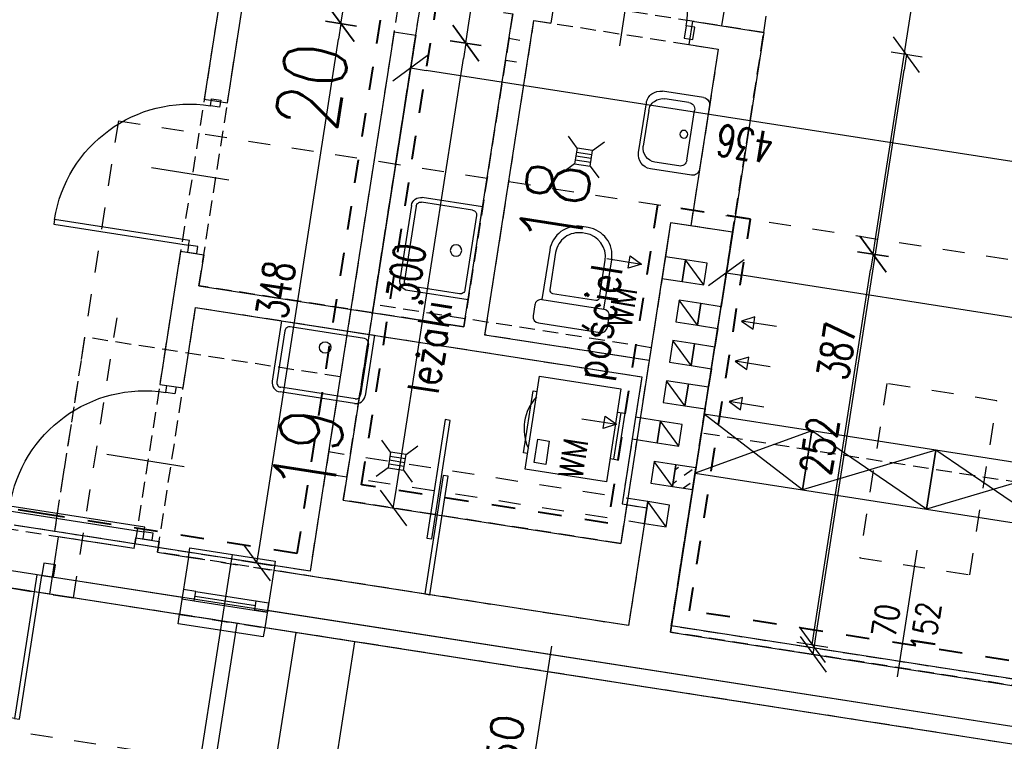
# Model space of a CAD drawing. Extents: x -38969 to 27108, y -24488 to 212598.
# Tile 195 of 256: x -7211 to -6583, y 38108 to 38568. Entities that reach past the tile are written whole.
import ezdxf
from ezdxf import colors
from ezdxf.entities.mleader import LeaderData, LeaderLine
from ezdxf.enums import TextEntityAlignment as Align
from ezdxf.math import Vec2, Vec3

# ---------------------------------------------------------------- set-up
doc = ezdxf.new("R2010")
doc.units = 0
doc.header["$LTSCALE"] = 100
doc.header["$MEASUREMENT"] = 0
for name, pattern in [('0.5_0.5', [1, 0.5, -0.5]), ('0.7_0.7', [1.4, 0.7, -0.7]), ('DASHED22', [0.15, 0.1, -0.05])]:
    doc.linetypes.add(name, pattern=pattern)
doc.layers.get('0').update_dxf_attribs({"linetype": 'CONTINUOUS'})
doc.layers.get('DEFPOINTS').update_dxf_attribs({"linetype": 'CONTINUOUS'})
for name, color, linetype in [('F_0-DIM', 6, 'CONTINUOUS'), ('F_0-MEBLE', 5, 'CONTINUOUS'), ('F_0-MUR istn', 200, 'CONTINUOUS'), ('F_0-MUW', 1, 'CONTINUOUS'), ('F_0-NR POM', 3, 'CONTINUOUS'), ('F_0-POMOCNICZA', 2, 'CONTINUOUS'), ('F_0-POW', 123, 'DASHED22'), ('F_0-STOLARKA', 6, 'CONTINUOUS'), ('F_0-STOLARKA TXT', 6, 'CONTINUOUS'), ('F_0-TXT', 123, 'CONTINUOUS'), ('F_0-WENTYLACJA', 2, 'CONTINUOUS'), ('F_1-DIM100', 6, 'CONTINUOUS'), ('F_1-HAT', 6, 'CONTINUOUS'), ('F_1-MEBLE', 5, 'CONTINUOUS'), ('F_1-MUR istn', 200, 'CONTINUOUS'), ('F_1-MUW', 1, 'CONTINUOUS'), ('F_1-POMOCNICZA', 2, 'CONTINUOUS'), ('F_1-POW', 2, 'DASHED22'), ('F_1-POW pos', 2, 'DASHED22'), ('F_1-STOLARKA TXT', 6, 'CONTINUOUS'), ('F_1-TXT', 123, 'CONTINUOUS'), ('F_1-WYKONCZENIE ŚCIANY', 140, 'CONTINUOUS'), ('t_1-TXT', 123, 'CONTINUOUS')]:
    doc.layers.add(name, color=color, linetype=linetype)
doc.styles.add('ROMANS', font='ROMANS.shx', dxfattribs={"width": 0.8})
doc.styles.get("Standard").update_dxf_attribs({"font": 'romans.shx', "width": 0.7})
doc.styles.add('TXT', font='romans.shx')
doc.dimstyles.new('DIM100', dxfattribs={"dimscale": 10, "dimtxt": 2, "dimasz": 1, "dimexe": 0, "dimexo": 0, "dimgap": 0.5, "dimtad": 1, "dimdec": 4, "dimrnd": 0.5, "dimdsep": 46, "dimtxsty": 'Standard', "dimblk1": 'TICK1', "dimblk2": 'TICK1', "dimsah": 1, "dimcen": 0, "dimse1": 1, "dimse2": 1, "dimclrd": 6, "dimclre": 6, "dimclrt": 123, "dimadec": 0, "dimazin": 0, "dimtfac": 1, "dimtdec": 4, "dimtmove": 2, "dimatfit": 3, "dimldrblk": 'TICK1', "dimfxl": 1, "dimtolj": 1, "dimarcsym": 0})

# ---------------------------------------------------------------- blocks, each defined once
blk = doc.blocks.new('TICK1')
at = {"color": 0}
for p, q in [((-1, -1), (1, 1)), ((0, -1), (0, 1)), ((0, 0), (-1, 0))]:
    blk.add_line(p, q, dxfattribs=at)
blk = doc.blocks.new('*D1613')
at = {"layer": 'DEFPOINTS', "color": 0}
for p in [(-6759.97, 38406.72), (-6794.73, 38183.6), (-6275.3, 38100.65)]:
    blk.add_point(p, dxfattribs=at)
at = {"layer": 'F_1-DIM100', "color": 6, "lineweight": -2, "transparency": 16777216}
blk.add_line((-6250.12, 38327.29), (-6750.08, 38405.18), dxfattribs=at)
at = {"layer": 'F_1-DIM100', "color": 6, "lineweight": -2, "transparency": 16777216, "xscale": 10, "yscale": 10, "zscale": 10}
for p, rotation in [((-6759.97, 38406.72), 171.1447089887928), ((-6240.23, 38325.75), 351.1447089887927)]:
    blk.add_blockref('TICK1', p, dxfattribs=dict(at, rotation=rotation))
at = {"layer": 'F_1-DIM100', "color": 123, "transparency": 16777216, "insert": (-6502.41, 38351.41), "char_height": 20, "attachment_point": 5, "rotation": 171.14471}
blk.add_mtext('\\A1;526', dxfattribs=at)
blk = doc.blocks.new('*D1616')
at = {"layer": 'DEFPOINTS', "color": 0}
for p in [(-6961.25, 38537.39), (-6964.86, 38514.23), (-6534.13, 38446.17)]:
    blk.add_point(p, dxfattribs=at)
at = {"layer": 'F_1-DIM100', "color": 6, "lineweight": -2, "transparency": 16777216}
blk.add_line((-6540.26, 38471.8), (-6951.37, 38535.85), dxfattribs=at)
at = {"layer": 'F_1-DIM100', "color": 6, "lineweight": -2, "transparency": 16777216, "xscale": 10, "yscale": 10, "zscale": 10}
for p, rotation in [((-6961.25, 38537.39), 171.1447089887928), ((-6530.38, 38470.26), 351.1447089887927)]:
    blk.add_blockref('TICK1', p, dxfattribs=dict(at, rotation=rotation))
at = {"layer": 'F_1-DIM100', "color": 123, "transparency": 16777216, "insert": (-6748.12, 38489), "char_height": 20, "attachment_point": 5, "rotation": 171.14471}
blk.add_mtext('\\A1;436', dxfattribs=at)
blk = doc.blocks.new('*D1629')
at = {"layer": 'DEFPOINTS', "color": 0}
for p in [(-7005.7, 38565.63), (-6971.84, 38560.35), (-7025.41, 38216.5)]:
    blk.add_point(p, dxfattribs=at)
at = {"layer": 'F_1-DIM100', "color": 6, "lineweight": -2, "transparency": 16777216}
blk.add_line((-7057.73, 38231.66), (-7007.24, 38555.75), dxfattribs=at)
at = {"layer": 'F_1-DIM100', "color": 6, "lineweight": -2, "transparency": 16777216, "xscale": 10, "yscale": 10, "zscale": 10}
for p, rotation in [((-7005.7, 38565.63), 81.14470898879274), ((-7059.27, 38221.77), 261.1447089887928)]:
    blk.add_blockref('TICK1', p, dxfattribs=dict(at, rotation=rotation))
at = {"layer": 'F_1-DIM100', "color": 123, "transparency": 16777216, "insert": (-7047.31, 38396.01), "char_height": 20, "attachment_point": 5, "rotation": 81.14471}
blk.add_mtext('\\A1;348', dxfattribs=at)
blk = doc.blocks.new('*D1630')
at = {"layer": 'DEFPOINTS', "color": 0}
for p in [(-6990.46, 38663.45), (-6956.6, 38658.17), (-6971.84, 38560.35)]:
    blk.add_point(p, dxfattribs=at)
at = {"layer": 'F_1-DIM100', "color": 6, "lineweight": -2, "transparency": 16777216}
blk.add_line((-7004.16, 38575.51), (-6992, 38653.57), dxfattribs=at)
at = {"layer": 'F_1-DIM100', "color": 6, "lineweight": -2, "transparency": 16777216, "xscale": 10, "yscale": 10, "zscale": 10}
for p, rotation in [((-6990.46, 38663.45), 81.14470898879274), ((-7005.7, 38565.63), 261.1447089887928)]:
    blk.add_blockref('TICK1', p, dxfattribs=dict(at, rotation=rotation))
at = {"layer": 'F_1-DIM100', "color": 123, "transparency": 16777216, "insert": (-7012.9, 38616.85), "char_height": 20, "attachment_point": 5, "rotation": 81.14471}
blk.add_mtext('\\A1;99', dxfattribs=at)
blk = doc.blocks.new('*D1636')
at = {"layer": 'DEFPOINTS', "color": 0}
for p in [(-6958.01, 38558.2), (-6926.12, 38553.23), (-7004.19, 38261.77)]:
    blk.add_point(p, dxfattribs=at)
at = {"layer": 'F_1-DIM100', "color": 6, "lineweight": -2, "transparency": 16777216}
blk.add_line((-6970.77, 38266.69), (-6927.66, 38543.35), dxfattribs=at)
at = {"layer": 'F_1-DIM100', "color": 6, "lineweight": -2, "transparency": 16777216, "xscale": 10, "yscale": 10, "zscale": 10}
for p, rotation in [((-6926.12, 38553.23), 81.14470898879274), ((-6972.3, 38256.8), 261.1447089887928)]:
    blk.add_blockref('TICK1', p, dxfattribs=dict(at, rotation=rotation))
at = {"layer": 'F_1-DIM100', "color": 123, "transparency": 16777216, "insert": (-6964.03, 38407.33), "char_height": 20, "attachment_point": 5, "rotation": 81.14471}
blk.add_mtext('\\A1;300', dxfattribs=at)
blk = doc.blocks.new('*D1637')
at = {"layer": 'DEFPOINTS', "color": 0}
for p in [(-6942.77, 38656.02), (-6910.88, 38651.05), (-6958.01, 38558.2)]:
    blk.add_point(p, dxfattribs=at)
at = {"layer": 'F_1-DIM100', "color": 6, "lineweight": -2, "transparency": 16777216}
blk.add_line((-6924.58, 38563.11), (-6912.42, 38641.17), dxfattribs=at)
at = {"layer": 'F_1-DIM100', "color": 6, "lineweight": -2, "transparency": 16777216, "xscale": 10, "yscale": 10, "zscale": 10}
for p, rotation in [((-6910.88, 38651.05), 81.14470898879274), ((-6926.12, 38553.23), 261.1447089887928)]:
    blk.add_blockref('TICK1', p, dxfattribs=dict(at, rotation=rotation))
at = {"layer": 'F_1-DIM100', "color": 123, "transparency": 16777216, "insert": (-6933.32, 38604.45), "char_height": 20, "attachment_point": 5, "rotation": 81.14471}
blk.add_mtext('\\A1;99', dxfattribs=at)
blk = doc.blocks.new('*D1666')
at = {"layer": 'DEFPOINTS', "color": 0}
for p in [(-6755.93, 38432.59), (-6666.41, 38418.64), (-6794.73, 38183.6)]:
    blk.add_point(p, dxfattribs=at)
at = {"layer": 'F_1-DIM100', "color": 6, "lineweight": -2, "transparency": 16777216}
blk.add_line((-6703.66, 38179.53), (-6667.94, 38408.76), dxfattribs=at)
at = {"layer": 'F_1-DIM100', "color": 6, "lineweight": -2, "transparency": 16777216, "xscale": 10, "yscale": 10, "zscale": 10}
for p, rotation in [((-6666.41, 38418.64), 81.1447089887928), ((-6705.2, 38169.65), 261.1447089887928)]:
    blk.add_blockref('TICK1', p, dxfattribs=dict(at, rotation=rotation))
at = {"layer": 'F_1-DIM100', "color": 123, "transparency": 16777216, "insert": (-6700.62, 38296.45), "char_height": 20, "attachment_point": 5, "rotation": 81.14471}
blk.add_mtext('\\A1;252', dxfattribs=at)
blk = doc.blocks.new('*D1667')
at = {"layer": 'DEFPOINTS', "color": 0}
for p in [(-6572.68, 39273.4), (-6534.17, 39267.4), (-6755.93, 38432.59)]:
    blk.add_point(p, dxfattribs=at)
at = {"layer": 'F_1-DIM100', "color": 6, "lineweight": -2, "transparency": 16777216}
blk.add_line((-6664.87, 38428.52), (-6535.71, 39257.52), dxfattribs=at)
at = {"layer": 'F_1-DIM100', "color": 6, "lineweight": -2, "transparency": 16777216, "xscale": 10, "yscale": 10, "zscale": 10}
for p, rotation in [((-6534.17, 39267.4), 81.1447089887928), ((-6666.41, 38418.64), 261.1447089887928)]:
    blk.add_blockref('TICK1', p, dxfattribs=dict(at, rotation=rotation))
at = {"layer": 'F_1-DIM100', "color": 123, "transparency": 16777216, "insert": (-6615.11, 38845.33), "char_height": 20, "attachment_point": 5, "rotation": 81.14471}
blk.add_mtext('\\A1;859', dxfattribs=at)
blk = doc.blocks.new('PRALKAR1')
for p, q in [((0, -5), (60, -5)), ((0, -57.5), (0, -5)), ((10, -5), (10, -2.5)), ((10, -2.5), (50, -2.5)), ((50, -2.5), (50, -5)), ((60, -5), (60, -57.5)), ((5, -10), (20, -10)), ((5, -17.5), (5, -10)), ((20, -10), (20, -17.5)), ((20, -17.5), (5, -17.5)), ((60, -57.5), (0, -57.5)), ((15, -57.5), (15, -62.5)), ((15, -60), (45, -60)), ((15, -62.5), (45, -62.5)), ((45, -57.5), (45, -62.5))]:
    blk.add_line(p, q)
blk.add_arc((30, -30), 30, 56.44269, 123.55731)
blk = doc.blocks.new('DR_1190L1')
at = {"color": 7}
blk.add_line((-15, 45), (35, 45), dxfattribs=at)
blk.add_lwpolyline([(4, 0), (4, 3), (91, 3), (91, 0), (4, 0)])
blk.add_arc((4, 3), 87, 0, 90, dxfattribs=at)
blk = doc.blocks.new('OWYS_R6')
at = {"color": 6}
for p, q in [((0, 4.131), (0, -4.16)), ((-4.16, 0), (15.698, 0))]:
    blk.add_line(p, q, dxfattribs=at)
blk.add_circle((0, 0), 2.4, dxfattribs=at)
at = {"style": 'TXT'}
blk.add_attdef('%%P0.00', text='', height=2, dxfattribs=at).set_placement((2.8, 0.4), align=Align.BOTTOM_LEFT)
blk = doc.blocks.new('DR_1180P0')
at = {"color": 7}
blk.add_line((-15, -40), (35, -40), dxfattribs=at)
blk.add_lwpolyline([(4, 0), (4, -3), (81, -3), (81, 0), (4, 0)])
blk.add_arc((4, -3), 77, 270, 0, dxfattribs=at)
blk = doc.blocks.new('WC_R3')
for p, q in [((20, 0), (-20, 0)), ((-24, -4), (-24, -11)), ((24, -11), (24, -4)), ((20, -15), (-20, -15)), ((-20, -15), (-20, -47)), ((20, -47), (20, -15)), ((-16, -22), (-16, -46)), ((14, -20), (-14, -20)), ((16, -46), (16, -22)), ((-1, -61), (1, -61)), ((-2, -65), (2, -65))]:
    blk.add_line(p, q)
for centre, radius, start, end in [((-20, -4), 4, 90, 180), ((20, -4), 4, 0, 90), ((-20, -11), 4, 180, 270), ((20, -11), 4, 270, 0), ((-14, -22), 2, 90, 180), ((14, -22), 2, 0, 90), ((-2, -47), 18, 180, 270), ((-1, -46), 15, 180, 270), ((1, -46), 15, 270, 0), ((2, -47), 18, 270, 0)]:
    blk.add_arc(centre, radius, start, end)
blk = doc.blocks.new('UM_R5')
for p, q in [((20.525, 0), (-20.525, 0)), ((-25.025, -4.5), (-25.025, -31.05)), ((25.025, -4.5), (25.025, -31.05)), ((-15.975, -8.9), (15.975, -8.9)), ((-20.475, -13.4), (-20.475, -28.825)), ((20.475, -13.4), (20.475, -28.825)), ((-16.025, -40.05), (16.025, -40.05)), ((11.475, -37.825), (-11.475, -37.825))]:
    blk.add_line(p, q)
blk.add_circle((0, -13.35), 2.5)
for centre, radius, start, end in [((-20.525, -4.5), 4.5, 90, 180), ((20.525, -4.5), 4.5, 0, 90), ((-15.975, -13.4), 4.5, 90, 180), ((15.975, -13.4), 4.5, 0, 90), ((-16.025, -31.05), 9, 180, 270), ((-11.475, -28.825), 9, 180, 270), ((11.475, -28.825), 9, 270, 0), ((16.025, -31.05), 9, 270, 0)]:
    blk.add_arc(centre, radius, start, end)
blk = doc.blocks.new('ZLEW_R1')
for p, q in [((-30, 0), (30, 0)), ((30, 0), (30, -39)), ((-30, 0), (-30, -39)), ((-27, -6), (-27, -39)), ((24, -3), (-24, -3)), ((27, -6), (27, -39)), ((24, -42), (-24, -42)), ((24, -45), (-24, -45))]:
    blk.add_line(p, q)
blk.add_circle((0, -12.5), 3.65)
for centre, radius, start, end in [((-24, -6), 3, 89.99843, 180), ((24, -6), 3, 0, 90), ((-24, -39), 6, 180, 270), ((-24, -39), 3, 180, 270), ((24, -39), 6, 270, 0), ((24, -39), 3, 270, 0)]:
    blk.add_arc(centre, radius, start, end)
blk = doc.blocks.new('*D1754')
at = {"layer": 'DEFPOINTS', "color": 0}
for p in [(-7083.82, 39602.01), (-7062.11, 39598.62), (-7293.64, 38255.25)]:
    blk.add_point(p, dxfattribs=at)
at = {"layer": 'F_0-DIM', "color": 6, "lineweight": -2, "transparency": 16777216}
blk.add_line((-7270.39, 38261.75), (-7063.65, 39588.74), dxfattribs=at)
at = {"layer": 'F_0-DIM', "color": 6, "lineweight": -2, "transparency": 16777216, "xscale": 10, "yscale": 10, "zscale": 10}
for p, rotation in [((-7062.11, 39598.62), 81.14470898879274), ((-7271.93, 38251.87), 261.1447089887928)]:
    blk.add_blockref('TICK1', p, dxfattribs=dict(at, rotation=rotation))
at = {"layer": 'F_0-DIM', "color": 123, "transparency": 16777216, "insert": (-7181.84, 38927.56), "char_height": 20, "attachment_point": 5, "rotation": 81.14471}
blk.add_mtext('\\A1;1363', dxfattribs=at)
blk = doc.blocks.new('*D1769')
at = {"layer": 'DEFPOINTS', "color": 0}
for p in [(-6736.08, 38560.05), (-6645.02, 38545.87), (-6795.65, 38177.67)]:
    blk.add_point(p, dxfattribs=at)
at = {"layer": 'F_0-DIM', "color": 6, "lineweight": -2, "transparency": 16777216}
blk.add_line((-6703.05, 38173.36), (-6646.56, 38535.99), dxfattribs=at)
at = {"layer": 'F_0-DIM', "color": 6, "lineweight": -2, "transparency": 16777216, "xscale": 10, "yscale": 10, "zscale": 10}
for p, rotation in [((-6645.02, 38545.87), 81.14470898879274), ((-6704.59, 38163.48), 261.1447089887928)]:
    blk.add_blockref('TICK1', p, dxfattribs=dict(at, rotation=rotation))
at = {"layer": 'F_0-DIM', "color": 123, "transparency": 16777216, "insert": (-6689.63, 38356.98), "char_height": 20, "attachment_point": 5, "rotation": 81.14471}
blk.add_mtext('\\A1;387', dxfattribs=at)

msp = doc.modelspace()

# ---------------------------------------------------------------- hatches: boundary and pattern name
at = {"layer": 'F_1-HAT', "ltscale": 4}
h = msp.add_hatch(dxfattribs=at)
h.set_pattern_fill('DASH', color=256, scale=50, angle=135, style=0)
h.set_pattern_definition([(216.14471, (-4131.8366, 32724.7656), (-1.360645, -8.7334784), [6.25, -6.25])])
h.paths.add_polyline_path([(-6792.17782, 38284.40481), (-6794.33297, 38270.57169), (-6783.46408, 38268.87836), (-6781.30893, 38282.71148)])

# ---------------------------------------------------------------- linework, layer by layer
at = {"layer": 'F_0-MEBLE', "ltscale": 0.6}
for p, q in [((-6855.15651, 38486.25127), (-6860.70404, 38493.84638)), ((-6845.2757, 38484.71188), (-6837.68059, 38490.25941)), ((-6855.9262, 38481.31087), (-6846.0454, 38479.77148)), ((-6855.54135, 38483.78107), (-6845.66055, 38482.24168)), ((-6856.6959, 38476.37047), (-6864.29101, 38470.82294)), ((-6856.31105, 38478.84067), (-6846.43025, 38477.30128)), ((-6846.8151, 38474.83108), (-6841.26756, 38467.23597)), ((-6974.0834, 38292.41183), (-6979.63093, 38300.00695)), ((-6964.2026, 38290.87244), (-6956.60749, 38296.41997)), ((-6974.8531, 38287.47143), (-6964.97229, 38285.93204)), ((-6974.46825, 38289.94163), (-6964.58744, 38288.40224)), ((-6975.62279, 38282.53103), (-6983.2179, 38276.9835)), ((-6975.23794, 38285.00123), (-6965.35714, 38283.46184)), ((-6965.74199, 38280.99164), (-6960.19446, 38273.39653))]:
    msp.add_line(p, q, dxfattribs=at)
for points in [[(-6846.8151, 38474.83108), (-6845.2757, 38484.71188), (-6855.15651, 38486.25127), (-6856.6959, 38476.37047)], [(-6947.77682, 38237.11327), (-6936.00124, 38312.69638), (-6939.19055, 38313.19326), (-6950.96613, 38237.61016)], [(-6965.74199, 38280.99164), (-6964.2026, 38290.87244), (-6974.0834, 38292.41183), (-6975.62279, 38282.53103)], [(-6949.00513, 38201.55922), (-6937.22955, 38277.14233), (-6940.41886, 38277.63921), (-6952.19444, 38202.05611)]]:
    msp.add_lwpolyline(points, close=True, dxfattribs=at)
at = {"layer": 'F_0-MUR istn'}
for p, q in [((-7076.41218, 38623.198), (-7092.8837, 38517.47341)), ((-7078.0625, 38515.16432), (-7065.13158, 38598.16306)), ((-6869.46664, 38580.83598), (-6871.77573, 38566.01478)), ((-6927.26562, 38372.24721), (-6896.16986, 38571.83942)), ((-6913.89431, 38367.12781), (-6882.64461, 38567.70811)), ((-6882.64461, 38567.70811), (-6871.77573, 38566.01478)), ((-6781.52749, 38567.13538), (-6783.83658, 38552.31417)), ((-6781.52749, 38567.13538), (-6736.0758, 38560.05416)), ((-6736.0758, 38560.05416), (-6763.32307, 38385.16395)), ((-6783.83658, 38552.31417), (-6765.06306, 38549.38932)), ((-6765.06306, 38549.38932), (-6782.61215, 38436.74817)), ((-7092.8837, 38517.47341), (-7078.0625, 38515.16432)), ((-6795.45719, 38438.74938), (-6798.84386, 38417.01162)), ((-6782.61215, 38436.74817), (-6795.45719, 38438.74938)), ((-7107.96976, 38420.64154), (-7121.20855, 38335.66664)), ((-7107.96976, 38420.64154), (-7093.14856, 38418.33245)), ((-7093.14856, 38418.33245), (-7096.22735, 38398.57085)), ((-6800.99901, 38403.17849), (-6809.1578, 38350.81024)), ((-7096.22735, 38398.57085), (-6927.26562, 38372.24721)), ((-7106.38735, 38333.35755), (-7098.3825, 38384.73772)), ((-7098.3825, 38384.73772), (-6813.81538, 38340.40317)), ((-6765.47823, 38371.33083), (-6767.3255, 38359.47386)), ((-6809.1578, 38350.81024), (-6913.89431, 38367.12781)), ((-6769.48065, 38345.64074), (-6771.32792, 38333.78378)), ((-6813.81538, 38340.40317), (-6817.8178, 38314.71308)), ((-7121.20855, 38335.66664), (-7106.38735, 38333.35755)), ((-6773.48307, 38319.95065), (-6795.65035, 38177.66709)), ((-6819.97295, 38300.87996), (-6826.43841, 38259.38059)), ((-6826.43841, 38259.38059), (-6810.62912, 38256.91756)), ((-6810.62912, 38256.91756), (-6822.32852, 38181.82345)), ((-7185.94206, 38238.47316), (-7191.63782, 38201.91419)), ((-7137.52613, 38230.93013), (-7185.94206, 38238.47316)), ((-7137.52613, 38230.93013), (-7136.44855, 38237.84669)), ((-7136.44855, 38237.84669), (-7121.62735, 38235.5376)), ((-7121.62735, 38235.5376), (-7122.70493, 38228.62104)), ((-7122.70493, 38228.62104), (-7102.94332, 38225.54225)), ((-7102.94332, 38225.54225), (-7108.63908, 38188.98328)), ((-7048.5989, 38217.07558), (-7054.29466, 38180.51661)), ((-6916.19615, 38196.4477), (-7048.5989, 38217.07558)), ((-7108.63908, 38188.98328), (-7191.63782, 38201.91419)), ((-6916.19615, 38196.4477), (-6916.19615, 38196.4477)), ((-6910.26766, 38195.52406), (-6916.19615, 38196.4477)), ((-6910.26766, 38195.52406), (-6910.26766, 38195.52406)), ((-6822.32852, 38181.82345), (-6910.26766, 38195.52406)), ((-6241.10459, 38053.82447), (-7054.29466, 38180.51661)), ((-6795.65035, 38177.66709), (-6271.9678, 38096.0792))]:
    msp.add_line(p, q, dxfattribs=at)
at = {"layer": 'F_0-MUW'}
for p, q in [((-6774.32084, 38399.02213), (-6785.99882, 38415.0104)), ((-6778.32327, 38373.33204), (-6790.00124, 38389.32032)), ((-6782.32569, 38347.64195), (-6794.00367, 38363.63023)), ((-6786.32812, 38321.95186), (-6798.00609, 38337.94014)), ((-6790.33054, 38296.26178), (-6802.00852, 38312.25005)), ((-6794.33297, 38270.57169), (-6806.01094, 38286.55997))]:
    msp.add_line(p, q, dxfattribs=at)
at = {"layer": 'F_0-MUW', "linetype": 'Continuous'}
for p, q in [((-7106.94574, 38199.85216), (-7189.94449, 38212.78307)), ((-6249.29205, 38066.23275), (-7052.60133, 38191.38549)), ((-7072.08011, 38183.28752), (-7102.40617, 37988.6357)), ((-7034.53306, 38177.43782), (-7064.85912, 37982.786)), ((-6996.98601, 38171.58812), (-7027.31207, 37976.93631))]:
    msp.add_line(p, q, dxfattribs=at)
for points in [[(-6798.84386, 38417.01162), (-6800.99901, 38403.17849), (-6788.15397, 38401.17728), (-6785.99882, 38415.0104)], [(-6785.99882, 38415.0104), (-6788.15397, 38401.17728), (-6774.32084, 38399.02213), (-6772.16569, 38412.85525)], [(-6790.00124, 38389.32032), (-6792.15639, 38375.48719), (-6778.32327, 38373.33204), (-6776.16812, 38387.16516)], [(-6776.16812, 38387.16516), (-6778.32327, 38373.33204), (-6765.47823, 38371.33083), (-6763.32307, 38385.16395)], [(-6794.00367, 38363.63023), (-6796.15882, 38349.7971), (-6782.32569, 38347.64195), (-6780.17054, 38361.47508)], [(-6780.17054, 38361.47508), (-6782.32569, 38347.64195), (-6769.48065, 38345.64074), (-6767.3255, 38359.47386)], [(-6798.00609, 38337.94014), (-6800.16124, 38324.10702), (-6786.32812, 38321.95186), (-6784.17297, 38335.78499)], [(-6784.17297, 38335.78499), (-6786.32812, 38321.95186), (-6773.48307, 38319.95065), (-6771.32792, 38333.78378)], [(-6817.8178, 38314.71308), (-6819.97295, 38300.87996), (-6804.16367, 38298.41693), (-6802.00852, 38312.25005)], [(-6802.00852, 38312.25005), (-6804.16367, 38298.41693), (-6790.33054, 38296.26178), (-6788.17539, 38310.0949)], [(-6806.01094, 38286.55997), (-6808.16609, 38272.72684), (-6794.33297, 38270.57169), (-6792.17782, 38284.40481)]]:
    msp.add_lwpolyline(points, close=True, dxfattribs=at)
at = {"layer": 'F_0-POMOCNICZA', "linetype": '0.7_0.7', "ltscale": 0.15}
for p, q in [((-6762.75396, 38564.21053), (-6710.10668, 38902.13398)), ((-6736.0758, 38560.05416), (-6683.42852, 38897.97762))]:
    msp.add_line(p, q, dxfattribs=at)
at = {"layer": 'F_0-POMOCNICZA', "linetype": '0.7_0.7', "ltscale": 0.2}
msp.add_line((-6166.03191, 37951.0427), (-8462.3305, 38308.7979), dxfattribs=at)
at = {"layer": 'F_0-POMOCNICZA', "linetype": '0.7_0.7', "ltscale": 0.1}
for points in [[(-6898.59208, 38556.29204), (-6884.75896, 38554.13689)], [(-6900.74723, 38542.45891), (-6886.91411, 38540.30376)]]:
    msp.add_lwpolyline(points, dxfattribs=at)
at = {"layer": 'F_0-POMOCNICZA', "linetype": '0.7_0.7', "ltscale": 0.15}
for points in [[(-7102.94332, 38225.54225), (-7048.5989, 38217.07558)], [(-7108.63908, 38188.98328), (-7054.29466, 38180.51661)]]:
    msp.add_lwpolyline(points, dxfattribs=at)
at = {"layer": 'F_0-POW'}
msp.add_lwpolyline([(-8359.54872, 38383.87058), (-8182.67234, 39519.17483), (-7195.58013, 39365.38935), (-7083.66617, 40083.72372), (-8071.74646, 40237.66314), (-7895.63977, 41368.02699), (-5776.20755, 41037.82694), (-6235.40883, 38090.38344), (-6241.10459, 38053.82447)], close=True, dxfattribs=at)
at = {"layer": 'F_0-POW', "color": 1}
for points in [[(-7330.20179, 38260.94831), (-7120.38236, 39607.70175), (-6927.70671, 39577.68356), (-7137.52613, 38230.93013)], [(-6795.65035, 38177.66709), (-6736.0758, 38560.05416), (-6880.33552, 38582.52932), (-6861.70885, 38702.08703), (-7044.5037, 38730.56582), (-7010.48309, 38948.93157), (-6159.74596, 38816.38973), (-6271.9678, 38096.0792)], [(-7096.22735, 38398.57085), (-7065.13158, 38598.16306), (-6896.16986, 38571.83942), (-6927.26562, 38372.24721)], [(-6913.89431, 38367.12781), (-6882.64461, 38567.70811), (-6765.06306, 38549.38932), (-6782.61215, 38436.74817), (-6795.45719, 38438.74938), (-6809.1578, 38350.81024)], [(-7122.70493, 38228.62104), (-7098.3825, 38384.73772), (-6813.81538, 38340.40317), (-6826.43841, 38259.38059), (-6810.62912, 38256.91756), (-6822.32852, 38181.82345), (-6910.26766, 38195.52406), (-6910.29544, 38195.34578), (-6916.22392, 38196.26941), (-6916.19615, 38196.4477)]]:
    msp.add_lwpolyline(points, close=True, dxfattribs=at)
at = {"layer": 'F_0-STOLARKA'}
for p, q in [((-7098.73322, 38200.59681), (-7060.19809, 38194.59317)), ((-7098.27141, 38203.56105), (-7051.83163, 38196.32589)), ((-7099.19504, 38197.63257), (-7052.75527, 38190.39741))]:
    msp.add_line(p, q, dxfattribs=at)
for points in [[(-6780.09012, 38563.36922), (-6785.52456, 38564.21588), (-6786.75607, 38556.31124), (-6781.32163, 38555.46457)], [(-7082.35492, 38516.84513), (-7083.04764, 38512.39877), (-7088.97613, 38513.3224), (-7088.2834, 38517.76876)], [(-7097.59492, 38419.02518), (-7096.90219, 38423.47154), (-7102.83067, 38424.39518), (-7103.5234, 38419.94882)], [(-7110.83371, 38334.05027), (-7111.52644, 38329.60391), (-7117.45492, 38330.52755), (-7116.76219, 38334.97391)], [(-7126.07371, 38236.23033), (-7125.38098, 38240.67669), (-7131.30947, 38241.60032), (-7132.00219, 38237.15396)], [(-7187.72489, 38220.53377), (-7195.1355, 38221.68832), (-7196.36701, 38213.78368), (-7188.95641, 38212.62913)], [(-7106.17605, 38204.79256), (-7107.09968, 38198.86408), (-7099.19504, 38197.63257), (-7098.27141, 38203.56105)], [(-7051.83163, 38196.32589), (-7052.75527, 38190.39741), (-7060.65991, 38191.62893), (-7059.73627, 38197.55741)]]:
    msp.add_lwpolyline(points, close=True, dxfattribs=at)
for points in [[(-7102.94332, 38225.54225), (-7102.01968, 38231.47073), (-7047.67527, 38223.00406), (-7048.5989, 38217.07558)], [(-7054.29466, 38180.51661), (-7055.2183, 38174.58813), (-7109.56272, 38183.0548), (-7108.63908, 38188.98328)]]:
    msp.add_lwpolyline(points, dxfattribs=at)
at = {"layer": 'F_0-STOLARKA TXT', "ltscale": 0.6}
msp.add_line((-7095.91933, 38091.98494), (-7074.84748, 38227.2374), dxfattribs=at)
at = {"layer": 'F_0-WENTYLACJA', "ltscale": 0.15}
for points in [[(-6836.26383, 38415.83612), (-6814.0802, 38412.37999), (-6822.6006, 38409.65919), (-6821.36909, 38417.56383), (-6814.0802, 38412.37999)], [(-6728.04624, 38372.5835), (-6750.22986, 38376.03963), (-6742.94097, 38370.85579), (-6741.70946, 38378.76044), (-6750.22986, 38376.03963)], [(-6732.04866, 38346.89341), (-6754.23228, 38350.34954), (-6746.9434, 38345.16571), (-6745.71188, 38353.07035), (-6754.23228, 38350.34954)], [(-6736.05108, 38321.20332), (-6758.23471, 38324.65945), (-6750.94582, 38319.47562), (-6749.71431, 38327.38026), (-6758.23471, 38324.65945)], [(-6852.18626, 38313.63591), (-6830.00264, 38310.17978), (-6838.52304, 38307.45898), (-6837.29152, 38315.36362), (-6830.00264, 38310.17978)]]:
    msp.add_lwpolyline(points, dxfattribs=at)
at = {"layer": 'F_1-MEBLE', "ltscale": 0.6}
for p, q in [((-6711.29923, 38268.38241), (-6774.00355, 38316.60994)), ((-6705.44953, 38305.92946), (-6779.85324, 38279.06288)), ((-6632.25281, 38256.06726), (-6705.44953, 38305.92946)), ((-6626.40311, 38293.61431), (-6711.29923, 38268.38241)), ((-6553.20638, 38243.7521), (-6626.40311, 38293.61431)), ((-6547.35668, 38281.29916), (-6632.25281, 38256.06726))]:
    msp.add_line(p, q, dxfattribs=at)
for points in [[(-6705.44953, 38305.92946), (-6774.00355, 38316.60994), (-6779.85324, 38279.06288), (-6711.29923, 38268.38241)], [(-6626.40311, 38293.61431), (-6705.44953, 38305.92946), (-6711.29923, 38268.38241), (-6632.25281, 38256.06726)], [(-6547.35668, 38281.29916), (-6626.40311, 38293.61431), (-6632.25281, 38256.06726), (-6553.20638, 38243.7521)]]:
    msp.add_lwpolyline(points, close=True, dxfattribs=at)
at = {"layer": 'F_1-MUR istn'}
for p, q in [((-6971.84032, 38560.35116), (-7013.5579, 38292.5814)), ((-6958.0072, 38558.196), (-7004.18902, 38261.77192)), ((-6971.84032, 38560.35116), (-6958.0072, 38558.196)), ((-6795.45719, 38438.74938), (-6827.32265, 38234.21676)), ((-6755.93398, 38432.5918), (-6795.45719, 38438.74938)), ((-6755.93398, 38432.5918), (-6779.33277, 38282.4036)), ((-7015.71306, 38278.74827), (-7025.41124, 38216.49921)), ((-6781.48792, 38268.57048), (-6795.03459, 38181.61941)), ((-7004.18902, 38261.77192), (-6827.32265, 38234.21676)), ((-7025.41124, 38216.49921), (-7214.13457, 38245.90164)), ((-6241.10459, 38053.82447), (-7220.29215, 38206.37843)), ((-6275.30436, 38100.64728), (-6795.03459, 38181.61941))]:
    msp.add_line(p, q, dxfattribs=at)
at = {"layer": 'F_1-MUW'}
for p, q in [((-6774.32084, 38399.02213), (-6785.99882, 38415.0104)), ((-6778.32327, 38373.33204), (-6790.00124, 38389.32032)), ((-6782.32569, 38347.64195), (-6794.00367, 38363.63023)), ((-6786.32812, 38321.95186), (-6798.00609, 38337.94014)), ((-6790.33054, 38296.26178), (-6802.00852, 38312.25005)), ((-6794.33297, 38270.57169), (-6806.01094, 38286.55997)), ((-6798.33539, 38244.8816), (-6810.01337, 38260.86988))]:
    msp.add_line(p, q, dxfattribs=at)
at = {"layer": 'F_1-MUW', "linetype": 'Continuous'}
msp.add_line((-6250.28013, 38066.38669), (-7218.59882, 38217.24731), dxfattribs=at)
for points in [[(-6785.99882, 38415.0104), (-6788.15397, 38401.17728), (-6774.32084, 38399.02213), (-6772.16569, 38412.85525)], [(-6790.00124, 38389.32032), (-6792.15639, 38375.48719), (-6778.32327, 38373.33204), (-6776.16812, 38387.16516)], [(-6794.00367, 38363.63023), (-6796.15882, 38349.7971), (-6782.32569, 38347.64195), (-6780.17054, 38361.47508)], [(-6798.00609, 38337.94014), (-6800.16124, 38324.10702), (-6786.32812, 38321.95186), (-6784.17297, 38335.78499)], [(-6802.00852, 38312.25005), (-6804.16367, 38298.41693), (-6790.33054, 38296.26178), (-6788.17539, 38310.0949)], [(-6806.01094, 38286.55997), (-6808.16609, 38272.72684), (-6794.33297, 38270.57169), (-6792.17782, 38284.40481)], [(-6792.17782, 38284.40481), (-6794.33297, 38270.57169), (-6781.48792, 38268.57048), (-6779.33277, 38282.4036)], [(-6810.01337, 38260.86988), (-6812.16852, 38247.03675), (-6798.33539, 38244.8816), (-6796.18024, 38258.71473)]]:
    msp.add_lwpolyline(points, close=True, dxfattribs=at)
at = {"layer": 'F_1-POMOCNICZA', "linetype": '0.7_0.7', "ltscale": 0.2}
for q in [(-7188.44449, 38241.89922), (-6495.51755, 38402.14048)]:
    msp.add_line((-7147.65054, 38503.74049), q, dxfattribs=at)
for points in [[(-7970.71245, 41470.80876), (-5673.42578, 41112.89962), (-6146.4816, 38076.52889), (-6166.03191, 37951.0427), (-8462.3305, 38308.7979), (-8257.74501, 39621.9566), (-7270.65281, 39468.17113), (-7186.44795, 40008.65104), (-7663.69072, 40083.00378)], [(-7382.67695, 38414.58226), (-7410.49761, 38236.01177), (-7176.32258, 38199.52813), (-7148.50193, 38378.09862)]]:
    msp.add_lwpolyline(points, dxfattribs=at)
at = {"layer": 'F_1-POMOCNICZA'}
msp.add_lwpolyline([(-7972.45554, 40874.97492), (-7895.63977, 41368.02699), (-5776.20755, 41037.82694), (-6235.40883, 38090.38344), (-6241.10459, 38053.82447), (-8359.54872, 38383.87058), (-8182.67234, 39519.17483), (-7195.58013, 39365.38935), (-7083.66617, 40083.72372), (-8071.74646, 40237.66314), (-7995.23857, 40728.73904)], dxfattribs=at)
at = {"layer": 'F_1-POMOCNICZA', "linetype": '0.7_0.7', "ltscale": 0.2}
for points in [[(-6587.45137, 38325.24012), (-6657.60507, 38336.16982), (-6674.90934, 38225.1001), (-6604.75564, 38214.1704)], [(-7013.5579, 38292.5814), (-7015.71306, 38278.74827), (-6812.16852, 38247.03675), (-6810.01337, 38260.86988)]]:
    msp.add_lwpolyline(points, close=True, dxfattribs=at)
at = {"layer": 'F_1-POW'}
msp.add_lwpolyline([(-8359.54872, 38383.87058), (-8182.67234, 39519.17483), (-7195.58013, 39365.38935), (-7083.66617, 40083.72372), (-8071.74646, 40237.66314), (-7895.63977, 41368.02699), (-5776.20755, 41037.82694), (-6235.40883, 38090.38344), (-6241.10459, 38053.82447)], close=True, dxfattribs=at)
at = {"layer": 'F_1-POW', "color": 1}
for points in [[(-6210.09893, 39327.23011), (-6379.06418, 38242.70453), (-6775.88588, 38304.52795), (-6755.93398, 38432.5918), (-6795.45719, 38438.74938), (-6807.87977, 38359.01347), (-6984.74614, 38386.56863), (-6840.08961, 39315.0655), (-6496.7147, 39261.56891), (-6444.06742, 39599.49237), (-6350.71084, 39584.94774), (-6349.01751, 39595.81662), (-6049.62918, 39549.17298), (-6087.1904, 39308.08139)], [(-7484.33944, 38414.90251), (-7387.57178, 39036.01843), (-6909.34092, 38961.51175), (-7006.10858, 38340.39583), (-7169.14183, 38365.79584), (-7188.44449, 38241.89922), (-7385.07246, 38272.53316), (-7365.76981, 38396.42978)]]:
    msp.add_lwpolyline(points, close=True, dxfattribs=at)
at = {"layer": 'F_1-POW pos'}
for points in [[(-6087.1904, 39308.08139), (-6275.30436, 38100.64728), (-6795.03459, 38181.61941), (-6755.93398, 38432.5918), (-6795.45719, 38438.74938), (-6827.32265, 38234.21676), (-7004.18902, 38261.77192), (-6840.08961, 39315.0655), (-6496.7147, 39261.56891), (-6444.06742, 39599.49237), (-6350.71084, 39584.94774), (-6349.01751, 39595.81662), (-6049.62918, 39549.17298), (-6087.1904, 39308.08139)], [(-7503.6421, 38291.00589), (-7387.57178, 39036.01843), (-6909.34092, 38961.51175), (-7025.41124, 38216.49921), (-7188.44449, 38241.89922), (-7188.44449, 38241.89922), (-7385.07246, 38272.53316), (-7385.07246, 38272.53316)]]:
    msp.add_lwpolyline(points, close=True, dxfattribs=at)
at = {"layer": 'F_1-STOLARKA TXT', "ltscale": 0.6}
msp.add_line((-6650.79374, 38149.27907), (-6638.22567, 38229.94884), dxfattribs=at)
at = {"layer": 'F_1-WYKONCZENIE ŚCIANY', "color": 200, "linetype": '0.5_0.5', "lineweight": 40, "ltscale": 0.3, "true_color": 0xba03fc}
for points in [[(-6095.5318, 39319.50159), (-6283.42888, 38113.45961), (-6783.39751, 38191.35296), (-6744.51378, 38440.93321), (-6803.7986, 38450.16958), (-6835.41753, 38247.21933), (-6992.5223, 38271.69569), (-6831.7482, 39303.64531), (-6488.37329, 39250.14871), (-6435.72601, 39588.07217), (-6342.36943, 39573.52754), (-6340.6761, 39584.39643), (-6061.04938, 39540.83157), (-6095.5318, 39319.50159)], [(-7492.2219, 38299.3473), (-7379.23037, 39024.59823), (-6920.76112, 38953.17034), (-7033.75265, 38227.91941), (-7196.7859, 38253.31942), (-7196.7859, 38253.31942), (-7373.65227, 38280.87457), (-7373.65227, 38280.87457)]]:
    msp.add_lwpolyline(points, close=True, dxfattribs=at)

# ---------------------------------------------------------------- block references
at = {"layer": 'F_0-MEBLE', "ltscale": 0.6, "xscale": -1, "rotation": 261.144708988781}
msp.add_blockref('UM_R5', (-6773.8376, 38493.06875), dxfattribs=at)
at = {"layer": 'F_0-MEBLE', "xscale": -1, "rotation": 261.1447089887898}
msp.add_blockref('ZLEW_R1', (-6919.96018, 38419.13813), dxfattribs=at)
at = {"layer": 'F_0-MEBLE'}
for name, p, rotation in [('WC_R3', (-6860.07174, 38371.7625), 171.1447089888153), ('ZLEW_R1', (-7013.90163, 38371.5759), 351.1447089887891), ('PRALKAR1', (-6893.20887, 38282.4172), 81.14470898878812)]:
    msp.add_blockref(name, p, dxfattribs=dict(at, rotation=rotation))
at = {"layer": 'F_0-STOLARKA', "rotation": 81.14470898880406}
msp.add_blockref('DR_1180P0', (-6865.18674, 38572.57871), dxfattribs=at)
at = {"layer": 'F_0-STOLARKA', "xscale": -1, "rotation": 351.1447089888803}
for p in [(-7098.87835, 38423.77942), (-7127.35714, 38240.98457)]:
    msp.add_blockref('DR_1190L1', p, dxfattribs=at)
at = {"layer": 'F_0-STOLARKA', "xscale": -1.066666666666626, "yscale": 1.066666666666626, "zscale": 1.066666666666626, "rotation": 81.14470898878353}
msp.add_blockref('DR_1190L1', (-7195.7102, 38217.99949), dxfattribs=at)
at = {"layer": 'F_0-TXT', "xscale": 10.12499999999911, "yscale": 10.12499999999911, "zscale": 10.12499999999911, "rotation": 81.1976891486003}
msp.add_blockref('OWYS_R6', (-6895.61203, 38011.73051), dxfattribs=at).add_auto_attribs({'%%P0.00': '-0.50'})

# ---------------------------------------------------------------- texts
at = {"layer": 'F_0-NR POM', "color": 3, "style": 'ROMANS', "width": 0.8}
for s, p in [('20', (-7008.68008, 38495.61605)), ('18', (-6853.87371, 38420.3359)), ('19', (-7011.02727, 38262.92131))]:
    msp.add_text(s, height=40, rotation=81.14470899, dxfattribs=at).set_placement(p)
at = {"layer": 'F_0-WENTYLACJA', "ltscale": 0.15, "char_height": 15.36, "width": 57.9988426, "attachment_point": 5, "rotation": 81.14470899, "style": 'ROMANS'}
for insert in [(-6826.13281, 38384.90849), (-6857.5405, 38288.57488)]:
    msp.add_mtext('WM', dxfattribs=dict(at, insert=insert))
at = {"layer": 'F_1-TXT', "insert": (-6645.54141, 38182.9918), "char_height": 15.36, "width": 57.9988426, "attachment_point": 5, "rotation": 81.14470899, "style": 'ROMANS'}
msp.add_mtext('70\\P152', dxfattribs=at)

# ---------------------------------------------------------------- dimensions: what is measured, and where the dimension line sits
at = {"layer": 'F_0-DIM'}
for base, p1, p2, picture, middle in [((-7062.1079, 39598.62279), (-7293.64282, 38255.25256), (-7083.82339, 39602.00599), '*D1754', (-7181.83882, 38927.55517)), ((-6645.01884, 38545.86781), (-6795.65035, 38177.66709), (-6736.0758, 38560.05416), '*D1769', (-6689.62732, 38356.98336))]:
    dim = msp.add_linear_dim(base=base, p1=p1, p2=p2, angle=81.14470899, dimstyle='DIM100', dxfattribs=at)
    dim.commit()
    dim.dimension.update_dxf_attribs({"geometry": picture, "text_midpoint": middle})
at = {"layer": 'F_1-DIM100'}
for base, p1, p2, angle, picture, middle in [((-6534.17133, 39267.40452), (-6755.93398, 38432.5918), (-6572.67538, 39273.40331), 81.14470899, '*D1667', (-6615.10951, 38845.33313)), ((-6990.46278, 38663.44676), (-6971.84032, 38560.35116), (-6956.60032, 38658.1711), 81.14470899, '*D1630', (-7012.90398, 38616.84587)), ((-6910.8828, 38651.04848), (-6958.0072, 38558.196), (-6942.7672, 38656.01595), 81.14470899, '*D1637', (-6933.32401, 38604.44759)), ((-7005.70278, 38565.62681), (-7025.41124, 38216.49921), (-6971.84032, 38560.35116), 81.14470899, '*D1629', (-7047.30944, 38396.00993)), ((-6926.1228, 38553.22853), (-7004.18902, 38261.77192), (-6958.0072, 38558.196), 81.14470899, '*D1636', (-6964.03492, 38407.32558)), ((-6961.24924, 38537.38656), (-6534.13167, 38446.17114), (-6964.8575, 38514.22643), 171.14470899, '*D1616', (-6748.12318, 38489.00133)), ((-6666.40528, 38418.64355), (-6794.72671, 38183.59557), (-6755.93398, 38432.5918), 81.14470899, '*D1666', (-6700.62285, 38296.45453)), ((-6759.96505, 38406.71785), (-6275.30436, 38100.64728), (-6794.72671, 38183.59557), 171.14470899, '*D1613', (-6502.40903, 38351.41058))]:
    dim = msp.add_linear_dim(base=base, p1=p1, p2=p2, angle=angle, dimstyle='DIM100', dxfattribs=at)
    dim.commit()
    dim.dimension.update_dxf_attribs({"geometry": picture, "text_midpoint": middle})

# ---------------------------------------------------------------- leaders
at = {"layer": 'F_1-TXT'}
ml = msp.add_multileader_mtext('Standard', dxfattribs=at)
ml.set_content('stanowisko \\Pdo przewijania', color=256, style='ROMANS')
ml.set_leader_properties()
ml.build(insert=Vec2(0, 0))
ml.multileader.update_dxf_attribs({"arrow_head_size": 6})
ctx = ml.context
ctx.base_point, ctx.char_height, ctx.arrow_head_size, ctx.landing_gap_size, ctx.plane_origin, ctx.plane_x_axis, ctx.plane_y_axis = Vec3(-6655.57592, 40214.04932), 20, 6, 3, Vec3(-6650.86512, 40107.14287), Vec3(0.153939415, 0.988080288), Vec3(-0.988080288, 0.153939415)
notes = []
notes.append((ctx, [(0, (0, 0, 0), (0, 0), (1, 0), 1, [])]))
ctx.mtext.insert, ctx.mtext.text_direction, ctx.mtext.rotation, ctx.mtext.flow_direction = Vec3(-6663.01875, 40218.24508), Vec3(0.153939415, 0.988080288), 1.416242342, 5
ml = msp.add_multileader_mtext('Standard', dxfattribs=at)
ml.set_content('osłona grzejnika', color=256, style='ROMANS')
ml.set_leader_properties()
ml.build(insert=Vec2(0, 0))
ml.multileader.update_dxf_attribs({"arrow_head_size": 6})
ctx = ml.context
ctx.base_point, ctx.char_height, ctx.arrow_head_size, ctx.landing_gap_size, ctx.plane_origin, ctx.plane_x_axis, ctx.plane_y_axis = Vec3(-7079.71774, 39611.92072), 20, 6, 3, Vec3(-7096.3814, 39742.18144), Vec3(0.153939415, 0.988080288), Vec3(-0.988080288, 0.153939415)
ctx.text_align_type = 2
notes.append((ctx, [(0, (0, 0, 0), (0, 0), (1, 0), 1, [])]))
ctx.mtext.insert, ctx.mtext.text_direction, ctx.mtext.rotation, ctx.mtext.alignment, ctx.mtext.flow_direction = Vec3(-7062.17024, 39811.16584), Vec3(0.153939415, 0.988080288), 1.416242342, 3, 5
ml = msp.add_multileader_mtext('Standard', dxfattribs=at)
ml.set_content('skł. porządkowy', color=256, style='ROMANS')
ml.set_leader_properties()
ml.build(insert=Vec2(0, 0))
ml.multileader.update_dxf_attribs({"arrow_head_size": 6})
ctx = ml.context
ctx.base_point, ctx.char_height, ctx.arrow_head_size, ctx.landing_gap_size, ctx.plane_origin, ctx.plane_x_axis, ctx.plane_y_axis = Vec3(-8102.11473, 39084.89628), 20, 6, 3, Vec3(-7776.5826, 39225.78801), Vec3(0.153939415, 0.988080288), Vec3(-0.988080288, 0.153939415)
notes.append((ctx, [(0, (0, 0, 0), (0, 0), (1, 0), 1, [])]))
ctx.mtext.insert, ctx.mtext.text_direction, ctx.mtext.rotation, ctx.mtext.flow_direction = Vec3(-8114.82732, 39089.91305), Vec3(0.153939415, 0.988080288), 1.416242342, 5
ml = msp.add_multileader_mtext('Standard', dxfattribs=at)
ml.set_content('stanowisko \\Pdo przewijania', color=256, style='ROMANS')
ml.set_leader_properties()
ml.build(insert=Vec2(0, 0))
ml.multileader.update_dxf_attribs({"arrow_head_size": 6})
ctx = ml.context
ctx.base_point, ctx.char_height, ctx.arrow_head_size, ctx.landing_gap_size, ctx.plane_origin, ctx.plane_x_axis, ctx.plane_y_axis = Vec3(-6830.64588, 39087.03105), 20, 6, 3, Vec3(-6807.60038, 39099.94046), Vec3(0.153939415, 0.988080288), Vec3(-0.988080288, 0.153939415)
notes.append((ctx, [(0, (0, 0, 0), (0, 0), (1, 0), 1, [])]))
ctx.mtext.insert, ctx.mtext.text_direction, ctx.mtext.rotation, ctx.mtext.flow_direction = Vec3(-6843.35847, 39092.04782), Vec3(0.153939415, 0.988080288), 1.416242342, 5
ml = msp.add_multileader_mtext('Standard', dxfattribs=at)
ml.set_content('pościel', color=256, style='ROMANS')
ml.set_leader_properties()
ml.build(insert=Vec2(0, 0))
ml.multileader.update_dxf_attribs({"arrow_head_size": 6})
ctx = ml.context
ctx.base_point, ctx.char_height, ctx.arrow_head_size, ctx.landing_gap_size, ctx.plane_origin, ctx.plane_x_axis, ctx.plane_y_axis = Vec3(-6844.31873, 38335.51468), 20, 6, 3, Vec3(-6803.51392, 38200.52271), Vec3(0.153939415, 0.988080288), Vec3(-0.988080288, 0.153939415)
notes.append((ctx, [(0, (0, 0, 0), (0, 0), (1, 0), 1, [])]))
ctx.mtext.insert, ctx.mtext.text_direction, ctx.mtext.rotation, ctx.mtext.flow_direction = Vec3(-6857.03131, 38340.53145), Vec3(0.153939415, 0.988080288), 1.416242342, 5
ml = msp.add_multileader_mtext('Standard', dxfattribs=at)
ml.set_content('leżaki', color=256, style='ROMANS')
ml.set_leader_properties()
ml.build(insert=Vec2(0, 0))
ml.multileader.update_dxf_attribs({"arrow_head_size": 6})
ctx = ml.context
ctx.base_point, ctx.char_height, ctx.arrow_head_size, ctx.landing_gap_size, ctx.plane_origin, ctx.plane_x_axis, ctx.plane_y_axis = Vec3(-6954.06834, 38327.09324), 20, 6, 3, Vec3(-6852.11771, 38197.65962), Vec3(0.153939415, 0.988080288), Vec3(-0.988080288, 0.153939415)
notes.append((ctx, [(0, (0, 0, 0), (0, 0), (1, 0), 1, [])]))
ctx.mtext.insert, ctx.mtext.text_direction, ctx.mtext.rotation, ctx.mtext.flow_direction = Vec3(-6963.48733, 38331.59688), Vec3(0.153939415, 0.988080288), 1.416242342, 5
at = {"layer": 't_1-TXT', "ltscale": 0.6}
ml = msp.add_multileader_mtext('Standard', dxfattribs=at)
ml.set_content('ppp=297,30', color=256)
ml.set_leader_properties()
ml.build(insert=Vec2(0, 0))
ml.multileader.update_dxf_attribs({"dogleg_length": 0.36, "arrow_head_size": 0.09})
ctx = ml.context
ctx.base_point, ctx.char_height, ctx.arrow_head_size, ctx.landing_gap_size, ctx.plane_origin, ctx.plane_x_axis, ctx.plane_y_axis = Vec3(-32072.77193, 59913.30266), 100, 0.09, 0.045, Vec3(-30900.37988, 64272.54371), Vec3(0.081927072, 0.996638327), Vec3(-0.996638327, 0.081927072)
notes.append((ctx, [(0, (0, 0, 0), (0, 0), (1, 0), 1, [])]))
ctx.mtext.insert, ctx.mtext.text_direction, ctx.mtext.rotation, ctx.mtext.flow_direction = Vec3(-32139.2108, 59918.80931), Vec3(0.081927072, 0.996638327), 1.488777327, 5
ml = msp.add_multileader_mtext('Standard', dxfattribs=at)
ml.set_content('1kond.', color=256)
ml.set_leader_properties()
ml.build(insert=Vec2(0, 0))
ml.multileader.update_dxf_attribs({"dogleg_length": 0.36, "arrow_head_size": 0.09})
ctx = ml.context
ctx.base_point, ctx.char_height, ctx.arrow_head_size, ctx.landing_gap_size, ctx.plane_origin, ctx.plane_x_axis, ctx.plane_y_axis = Vec3(-32578.38797, 60152.18437), 100, 0.09, 0.045, Vec3(-31833.25262, 57759.6945), Vec3(0.085898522, 0.996303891), Vec3(-0.996303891, 0.085898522)
ctx.text_align_type = 2
notes.append((ctx, [(0, (0, 0, 0), (0, 0), (1, 0), 1, [])]))
ctx.mtext.insert, ctx.mtext.text_direction, ctx.mtext.rotation, ctx.mtext.alignment, ctx.mtext.flow_direction = Vec3(-32597.43945, 60513.29581), Vec3(0.085898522, 0.996303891), 1.484791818, 3, 5
for ctx, leaders in notes:
    for number, flags, end, landing, length, lines in leaders:
        leader = LeaderData()
        leader.index, (leader.has_last_leader_line, leader.has_dogleg_vector, leader.attachment_direction) = number, flags
        leader.last_leader_point, leader.dogleg_vector, leader.dogleg_length = Vec3(end), Vec3(landing), length
        for number, points, colour, breaks in lines:
            line = LeaderLine()
            line.index, line.vertices, line.color, line.breaks = number, Vec3.list(points), colors.encode_raw_color(colour), breaks
            leader.lines.append(line)
        ctx.leaders.append(leader)

doc.saveas('drawing.dxf')
